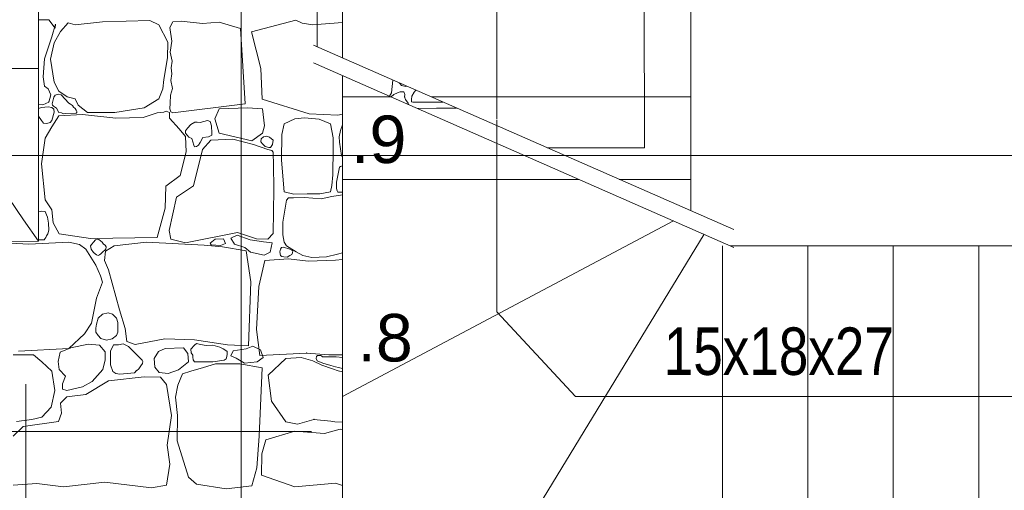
# Model space of a CAD drawing. Header units: millimetres. Extents: x -573548 to 674770, y -210017 to -47794.
# Tile 136 of 234: x 100697 to 103807, y -99539 to -98054. Entities that reach past the tile are written whole.
import ezdxf
from ezdxf.enums import TextEntityAlignment as Align

# ---------------------------------------------------------------- set-up
doc = ezdxf.new("R2010")
doc.units = ezdxf.units.MM
for name, color, linetype, lineweight in [('A.02 RZUT PIWNICY_is$0$0_Nr_pióra__12', 8, 'Continuous', 9), ('A.02 RZUT PIWNICY_is$0$_HATCH_Nr_pióra__18', 8, 'Continuous', 9), ('A.02 RZUT PIWNICY_is$0$podciagi_Nr_pióra__1', 8, 'Continuous', 9), ('A.02 RZUT PIWNICY_is$0$PRZERYWANA_Nr_pióra__8', 8, 'Continuous', 9), ('A.02 RZUT PIWNICY_is$0$SCHODY_Nr_pióra__1', 8, 'Continuous', 9), ('A.02 RZUT PIWNICY_is$0$strop_Nr_pióra__1', 8, 'Continuous', 9), ('A.02 RZUT PIWNICY_is$0$Structural - Bearing_Nr_pióra__21', 8, 'Continuous', 9), ('A.02 RZUT PIWNICY_is$0$Structural - Grid', 8, 'Continuous', 9), ('A.02 RZUT PIWNICY_is$0$Structural - Grid_Nr_pióra__17', 8, 'Continuous', 9)]:
    doc.layers.add(name, color=color, linetype=linetype, lineweight=lineweight)
doc.styles.add('A.02 RZUT PIWNICY_is$0$STYL_AUTOMATYCZNY_1', font='arial.ttf')
doc.styles.add('A.02 RZUT PIWNICY_is$0$STYL_AUTOMATYCZNY_4', font='arial.ttf', dxfattribs={"width": 0.8})

# ---------------------------------------------------------------- blocks, each defined once
blk = doc.blocks.new('*X48622')
at = {"layer": 'A.02 RZUT PIWNICY_is$0$_HATCH_Nr_pióra__18'}
for p, q in [((101359.4, -98054.8), (101327.3, -98054.3)), ((101379.6, -98080.8), (101359.4, -98054.8)), ((101368.9, -98107.7), (101380, -98067.6)), ((101380, -98067.6), (101379.6, -98080.8)), ((101420, -98063.9), (101396.1, -98091.2)), ((101442.3, -98070.1), (101420, -98063.9)), ((101529.4, -98060.6), (101442.3, -98070.1)), ((101678.9, -98056.9), (101529.4, -98060.6)), ((101706.5, -98070.1), (101678.9, -98056.9)), ((101751.5, -98061), (101741.5, -98078.5)), ((101777.5, -98058.4), (101751.5, -98061)), ((101844.8, -98065.6), (101777.5, -98058.4)), ((101897.7, -98061.4), (101844.8, -98065.6)), ((101965.2, -98081.6), (101897.7, -98061.4)), ((102000, -98092.1), (102139.9, -98055.6)), ((102139.9, -98055.6), (102160.1, -98065.1)), ((102160.1, -98065.1), (102193.4, -98070.1)), ((102193.4, -98070.1), (102287.3, -98062.6)), ((101396.1, -98091.2), (101376.3, -98127.1)), ((101735, -98124.6), (101706.5, -98070.1)), ((101741.5, -98078.5), (101748.2, -98121.9)), ((101979.6, -98319.4), (101965.2, -98081.6)), ((102029.5, -98207.8), (102000, -98092.1)), ((101346.2, -98177.8), (101368.9, -98107.7)), ((101376.3, -98127.1), (101365.1, -98178.7)), ((101733.8, -98174.1), (101735, -98124.6)), ((101748.2, -98121.9), (101742.7, -98156.1)), ((101742.7, -98156.1), (101749.4, -98185.3)), ((101341.2, -98234.4), (101346.2, -98177.8)), ((101365.1, -98178.7), (101376.7, -98250.9)), ((101723, -98243.1), (101733.8, -98174.1)), ((101749.4, -98185.3), (101746.1, -98205.5)), ((101746.1, -98205.5), (101748, -98225.3)), ((102033.3, -98304.5), (102029.5, -98207.8)), ((101345.7, -98263.3), (101341.2, -98234.4)), ((101376.7, -98250.9), (101390.7, -98279.8)), ((101719.7, -98272), (101723, -98243.1)), ((101748, -98225.3), (101744.4, -98246.1)), ((101744.4, -98246.1), (101750, -98271.4)), ((102446.3, -98244.5), (102442, -98284.3)), ((102465.9, -98253.1), (102465.9, -98253.2)), ((102465.9, -98253.2), (102469.3, -98256.7)), ((101357.3, -98272.4), (101345.7, -98263.3)), ((101366, -98291.4), (101357.3, -98272.4)), ((101390.7, -98279.8), (101417.6, -98297.5)), ((101706.5, -98304.2), (101719.7, -98272)), ((101750, -98271.4), (101744.2, -98292)), ((102442, -98284.3), (102435.8, -98295.8)), ((102460.7, -98285), (102448.9, -98290.3)), ((102469.4, -98281.2), (102460.7, -98285)), ((102469.3, -98256.7), (102473, -98261.7)), ((102480.4, -98281.5), (102469.4, -98281.2)), ((102473, -98261.7), (102477.7, -98262.6)), ((102477.7, -98262.6), (102486.9, -98264.3)), ((102483.9, -98289.6), (102480.4, -98281.5)), ((102486.9, -98264.3), (102489.6, -98263.5)), ((102513.9, -98282.3), (102506.4, -98294.8)), ((102518.9, -98276.4), (102513.9, -98282.3)), ((101340, -98322.7), (101359.4, -98314.1)), ((101359.4, -98314.1), (101366, -98291.4)), ((101375.6, -98298.4), (101370.4, -98319)), ((101379.3, -98292.2), (101375.6, -98298.4)), ((101389.4, -98288.6), (101379.3, -98292.2)), ((101398.1, -98291.3), (101389.4, -98288.6)), ((101422.4, -98316.9), (101398.1, -98291.3)), ((101417.6, -98297.5), (101442.3, -98304.2)), ((101427.5, -98320.7), (101422.4, -98316.9)), ((101442.3, -98304.2), (101451.8, -98323.6)), ((101660.3, -98332.6), (101706.5, -98304.2)), ((101744.2, -98292), (101742.4, -98317.3)), ((102181.6, -98351.1), (102033.3, -98304.5)), ((102441.1, -98297.5), (102441, -98298.1)), ((102448.9, -98290.3), (102441.1, -98297.5)), ((102483.3, -98297.5), (102483.9, -98289.6)), ((102486.2, -98305.8), (102483.3, -98297.5)), ((102494.9, -98317.4), (102486.2, -98305.8)), ((102505.5, -98305.3), (102505.4, -98313.4)), ((102505.4, -98313.4), (102509.7, -98314.1)), ((102506.4, -98294.8), (102505.5, -98305.3)), ((102509.7, -98314.1), (102604.5, -98313.9)), ((101327.3, -98321.4), (101340, -98322.7)), ((101335.8, -98331), (101327.3, -98334.4)), ((101327.3, -98334.4), (101327.3, -98334.4)), ((101356.8, -98328.8), (101335.8, -98331)), ((101369.3, -98331), (101356.8, -98328.8)), ((101375.3, -98336.6), (101369.3, -98331)), ((101369.3, -98372.3), (101376.8, -98345.6)), ((101370.4, -98319), (101370.7, -98324)), ((101370.7, -98324), (101373.9, -98326.9)), ((101373.9, -98326.9), (101384, -98333.1)), ((101376.8, -98345.6), (101375.3, -98336.6)), ((101384, -98333.1), (101390.5, -98346.4)), ((101390.5, -98346.4), (101399.8, -98348.4)), ((101434.7, -98325.2), (101427.5, -98320.7)), ((101437.2, -98329.8), (101434.7, -98325.2)), ((101442.4, -98334.2), (101437.2, -98329.8)), ((101446.1, -98339.6), (101442.4, -98334.2)), ((101445.9, -98349.2), (101448.3, -98347.2)), ((101448.2, -98344), (101446.1, -98339.6)), ((101448.3, -98347.2), (101448.2, -98344)), ((101451.8, -98323.6), (101481.1, -98346.3)), ((101481.1, -98346.3), (101567.8, -98347.1)), ((101567.8, -98347.1), (101660.3, -98332.6)), ((101701.2, -98347.5), (101657.8, -98362.4)), ((101722.9, -98346.1), (101701.2, -98347.5)), ((101730.3, -98342.2), (101722.9, -98346.1)), ((101740.9, -98346.8), (101730.3, -98342.2)), ((101740.4, -98365.2), (101740.9, -98346.8)), ((101742.4, -98317.3), (101741.5, -98335)), ((101741.5, -98335), (101744.4, -98344.3)), ((101744.4, -98344.3), (101751.5, -98347.9)), ((101751.5, -98347.9), (101979.6, -98319.4)), ((101897.7, -98335), (101883.3, -98366.6)), ((101986.6, -98331.6), (101897.7, -98335)), ((102033.9, -98335), (101986.6, -98331.6)), ((102040.6, -98388.7), (102033.9, -98335)), ((102496.1, -98322.2), (102494.9, -98317.4)), ((102584.4, -98333.1), (102524.4, -98334.6)), ((102647.7, -98332.8), (102584.4, -98333.1)), ((101327.3, -98357.9), (101335.8, -98372.3)), ((101335.8, -98372.3), (101342.6, -98380)), ((101353.4, -98381.1), (101363.5, -98377.9)), ((101363.5, -98377.9), (101369.3, -98372.3)), ((101390.7, -98357.4), (101369.3, -98391.7)), ((101465.9, -98353.3), (101390.7, -98357.4)), ((101399.8, -98348.4), (101405.4, -98350.6)), ((101405.4, -98350.6), (101413.6, -98350.1)), ((101413.6, -98350.1), (101445.9, -98349.2)), ((101570.7, -98365.2), (101465.9, -98353.3)), ((101657.8, -98362.4), (101570.7, -98365.2)), ((101770.9, -98397.9), (101740.4, -98365.2)), ((101820.6, -98377.3), (101808.5, -98385)), ((101828.4, -98377.2), (101820.6, -98377.3)), ((101837.8, -98378), (101828.4, -98377.2)), ((101860.2, -98372.3), (101837.8, -98378)), ((101869.5, -98375.4), (101860.2, -98372.3)), ((101873.2, -98389.3), (101869.5, -98375.4)), ((101883.3, -98366.6), (101897.7, -98411.7)), ((102136.7, -98366.7), (102102.8, -98382.6)), ((102167.1, -98363.2), (102136.7, -98366.7)), ((102213.4, -98367.7), (102167.1, -98363.2)), ((102272, -98355.6), (102181.6, -98351.1)), ((102249, -98382.6), (102213.4, -98367.7)), ((102287.3, -98352), (102272, -98355.6)), ((101342.6, -98380), (101353.4, -98381.1)), ((101369.3, -98391.7), (101347.8, -98428)), ((101791.6, -98423), (101770.9, -98397.9)), ((101797.3, -98396.1), (101791.5, -98404.8)), ((101791.5, -98404.8), (101791.6, -98411.7)), ((101808.5, -98385), (101797.3, -98396.1)), ((101874.7, -98412), (101873.2, -98389.3)), ((102033.9, -98411.7), (102040.6, -98388.7)), ((102102.8, -98382.6), (102095.6, -98416.1)), ((102257.7, -98427.1), (102249, -98382.6)), ((102280.3, -98403.2), (102276.8, -98423.3)), ((102287.3, -98386.1), (102280.3, -98403.2)), ((101347.8, -98428), (101335.8, -98509.3)), ((101791.6, -98411.7), (101801.4, -98424.4)), ((101793.2, -98471.3), (101791.6, -98423)), ((101801.4, -98424.4), (101811.4, -98429.4)), ((101811.4, -98429.4), (101817.6, -98449.9)), ((101838, -98441.7), (101846.1, -98426.2)), ((101871.6, -98433.8), (101845.2, -98463.5)), ((101846.1, -98426.2), (101863.8, -98423.2)), ((101863.8, -98423.2), (101874.3, -98418.8)), ((101940.2, -98431.3), (101871.6, -98433.8)), ((101874.3, -98418.8), (101874.7, -98412)), ((101897.7, -98411.7), (102000.8, -98436.2)), ((102006.2, -98448.2), (101940.2, -98431.3)), ((102000.8, -98436.2), (102033.9, -98411.7)), ((102028.7, -98439.6), (102030.4, -98429.9)), ((102033.9, -98445.9), (102028.7, -98439.6)), ((102030.4, -98429.9), (102037.7, -98423.2)), ((102037.7, -98423.2), (102047.7, -98422)), ((102047.7, -98422), (102056.9, -98425.2)), ((102056.9, -98425.2), (102068, -98433.7)), ((102068, -98433.7), (102066.1, -98448)), ((102095.6, -98416.1), (102094, -98497)), ((102257.4, -98460.1), (102257.7, -98427.1)), ((102276.8, -98423.3), (102277.1, -98440.2)), ((102277.1, -98440.2), (102283.9, -98482.2)), ((101774.6, -98545.2), (101793.2, -98471.3)), ((101845.2, -98463.5), (101816.3, -98578.3)), ((101817.6, -98449.9), (101819.8, -98455.4)), ((101819.8, -98455.4), (101826.4, -98454.5)), ((101826.4, -98454.5), (101832.1, -98450)), ((101832.1, -98450), (101838, -98441.7)), ((102050.8, -98463.5), (102006.2, -98448.2)), ((102043, -98453.7), (102033.9, -98445.9)), ((102054.2, -98457.7), (102043, -98453.7)), ((102064.2, -98467.2), (102050.8, -98463.5)), ((102059.2, -98457.1), (102054.2, -98457.7)), ((102061.8, -98454.2), (102059.2, -98457.1)), ((102066.1, -98448), (102061.8, -98454.2)), ((102068.4, -98472.3), (102064.2, -98467.2)), ((102068.6, -98476.3), (102068.4, -98472.3)), ((102256.2, -98543.8), (102257.4, -98460.1)), ((102069, -98510.1), (102068.6, -98476.3)), ((102094, -98497), (102102.8, -98597.3)), ((102283.9, -98482.2), (102287.3, -98486.8)), ((101335.8, -98509.3), (101347.4, -98622)), ((102070.6, -98589.8), (102069, -98510.1)), ((102277.1, -98519.2), (102268.3, -98566.5)), ((102280.3, -98517.1), (102277.1, -98519.2)), ((102287.3, -98515.2), (102280.3, -98517.1)), ((101728.8, -98579.1), (101774.6, -98545.2)), ((102253.7, -98577.2), (102256.2, -98543.8)), ((101727.2, -98648.8), (101728.8, -98579.1)), ((101816.3, -98578.3), (101762.7, -98614.2)), ((102068.1, -98728.9), (102070.6, -98589.8)), ((102249, -98597.3), (102253.7, -98577.2)), ((102268.3, -98566.5), (102268, -98586.8)), ((102268, -98586.8), (102270.6, -98593.8)), ((102270.6, -98593.8), (102272.2, -98597.8)), ((101347.4, -98622), (101368.9, -98653.8)), ((101762.7, -98614.2), (101739.1, -98719.4)), ((102110.6, -98623.5), (102098.6, -98693.2)), ((102102.8, -98597.3), (102133.2, -98604.1)), ((102116.9, -98616.5), (102110.6, -98623.5)), ((102131.9, -98616), (102116.9, -98616.5)), ((102166.7, -98615.5), (102131.9, -98616)), ((102133.2, -98604.1), (102175.6, -98603.6)), ((102219.7, -98618.8), (102166.7, -98615.5)), ((102175.6, -98603.6), (102215.8, -98603.4)), ((102215.8, -98603.4), (102249, -98597.3)), ((102253, -98611.5), (102219.7, -98618.8)), ((102286.9, -98606.7), (102253, -98611.5)), ((102272.2, -98597.8), (102277.1, -98598.7)), ((102277.1, -98598.7), (102287.3, -98598.7)), ((102287.3, -98606.7), (102286.9, -98606.7)), ((101337.8, -98658.3), (101327.3, -98660.7)), ((101348.1, -98659.7), (101337.8, -98658.3)), ((101368.9, -98653.8), (101373, -98695.5)), ((101701.2, -98741.3), (101727.2, -98648.8)), ((101352.3, -98669.9), (101348.1, -98659.7)), ((101355.3, -98677.6), (101352.3, -98669.9)), ((101358.8, -98696.4), (101355.3, -98677.6)), ((101356, -98729.6), (101359.8, -98718.6)), ((101359.8, -98718.6), (101358.8, -98696.4)), ((101373, -98695.5), (101392.4, -98729.3)), ((101739.1, -98719.4), (101745.3, -98746.3)), ((102098.6, -98693.2), (102099.1, -98732.9)), ((101327.3, -98749.1), (101330.8, -98749.1)), ((101330.8, -98749.1), (101344.5, -98748.8)), ((101344.5, -98748.8), (101347.3, -98745.4)), ((101347.3, -98745.4), (101350.3, -98741.4)), ((101350.3, -98741.4), (101352.3, -98735.9)), ((101352.3, -98735.9), (101356, -98729.6)), ((101392.4, -98729.3), (101491, -98744.6)), ((101491, -98744.6), (101701.2, -98741.3)), ((101506.5, -98749.1), (101501, -98756.2)), ((101511.8, -98746.8), (101506.5, -98749.1)), ((101517.1, -98747.9), (101511.8, -98746.8)), ((101527.8, -98756.2), (101517.1, -98747.9)), ((101745.3, -98746.3), (101790.7, -98758.6)), ((101790.7, -98758.6), (101955.9, -98725.6)), ((101869.5, -98759), (101884.7, -98746.8)), ((101884.7, -98746.8), (101911.2, -98745.8)), ((101911.2, -98745.8), (101918, -98760.5)), ((101954.3, -98733.5), (101934.2, -98743.8)), ((101934.2, -98743.8), (101946, -98762.5)), ((101995.6, -98749.2), (101954.3, -98733.5)), ((101955.9, -98725.6), (102015.3, -98745.4)), ((102037.8, -98755.1), (101995.6, -98749.2)), ((102015.3, -98745.4), (102050.8, -98746.3)), ((102050.8, -98746.3), (102068.1, -98728.9)), ((102099.1, -98732.9), (102102.4, -98756.1)), ((101296.6, -98762.4), (101184.3, -98756.2)), ((101422.4, -98756.2), (101296.6, -98762.4)), ((101456.8, -98763.6), (101422.4, -98756.2)), ((101475.8, -98778.5), (101456.8, -98763.6)), ((101508.4, -98828.4), (101475.8, -98778.5)), ((101495, -98762.3), (101491.5, -98767.7)), ((101491.5, -98767.7), (101493.3, -98778.1)), ((101493.3, -98778.1), (101501, -98789.2)), ((101501, -98756.2), (101495, -98762.3)), ((101532.4, -98762.7), (101527.8, -98756.2)), ((101527.8, -98789.2), (101539.6, -98777.7)), ((101537.3, -98765.2), (101532.4, -98762.7)), ((101540.4, -98770.5), (101537.3, -98765.2)), ((101566.2, -98768.1), (101538.5, -98784.7)), ((101539.6, -98777.7), (101540.4, -98770.5)), ((101668.1, -98756.2), (101566.2, -98768.1)), ((101850.2, -98765.2), (101668.1, -98756.2)), ((101908.4, -98770.6), (101850.2, -98765.2)), ((101871.9, -98764.4), (101869.5, -98759)), ((101901.9, -98766.9), (101871.9, -98764.4)), ((101918, -98760.5), (101901.9, -98766.9)), ((101983, -98783.8), (101908.4, -98770.6)), ((101946, -98762.5), (101978.9, -98773.3)), ((101978.9, -98773.3), (101996.1, -98788)), ((102065.2, -98758), (102037.8, -98755.1)), ((102058.9, -98788), (102065.2, -98758)), ((102091.5, -98777.8), (102088.7, -98787)), ((102094.3, -98772.8), (102091.5, -98777.8)), ((102101, -98771.7), (102094.3, -98772.8)), ((102120.5, -98777.8), (102101, -98771.7)), ((102102.4, -98756.1), (102110.6, -98767.6)), ((102110.6, -98767.6), (102141.2, -98786.9)), ((102129.9, -98783.9), (102120.5, -98777.8)), ((101501, -98789.2), (101510.3, -98796.5)), ((101510.3, -98796.5), (101515, -98797.9)), ((101515, -98797.9), (101519.9, -98796.5)), ((101519.9, -98796.5), (101523.3, -98792.9)), ((101523.3, -98792.9), (101527.8, -98789.2)), ((101538.5, -98784.7), (101535.6, -98814)), ((101535.6, -98814), (101547.4, -98843.2)), ((101998, -98880.8), (101983, -98783.8)), ((101996.1, -98788), (102039.2, -98796.8)), ((102041.8, -98813.5), (102022.4, -98896.4)), ((102039.2, -98796.8), (102058.9, -98788)), ((102116.5, -98808.9), (102041.8, -98813.5)), ((102088.7, -98787), (102091.5, -98798)), ((102091.5, -98798), (102095.5, -98801)), ((102095.5, -98801), (102102.2, -98802.5)), ((102102.2, -98802.5), (102112.1, -98803)), ((102112.1, -98803), (102120.5, -98798)), ((102178.7, -98815.9), (102116.5, -98808.9)), ((102120.5, -98798), (102126.6, -98794.5)), ((102126.6, -98794.5), (102129.4, -98790)), ((102129.4, -98790), (102129.9, -98783.9)), ((102141.2, -98786.9), (102161.6, -98798)), ((102161.6, -98798), (102190.1, -98804.7)), ((102264.6, -98813.1), (102178.7, -98815.9)), ((102190.1, -98804.7), (102236.6, -98802.1)), ((102236.6, -98802.1), (102271.5, -98793.5)), ((102287.3, -98811.1), (102264.6, -98813.1)), ((102271.5, -98793.5), (102287.3, -98790.1)), ((101522.8, -98862.3), (101508.4, -98828.4)), ((101547.4, -98843.2), (101583.1, -98969.6)), ((101528.6, -98882.1), (101522.8, -98862.3)), ((101509.6, -98932.8), (101528.6, -98882.1)), ((101990.1, -99083.5), (101998, -98880.8)), ((102022.4, -98896.4), (102015.9, -99032.1)), ((101493.9, -99012.1), (101509.6, -98932.8)), ((101583.1, -98969.6), (101600.4, -99029)), ((101514.8, -98995.7), (101510.1, -99015.2)), ((101529.4, -98983.8), (101514.8, -98995.7)), ((101546.4, -98978.9), (101529.4, -98983.8)), ((101560.2, -98983), (101546.4, -98978.9)), ((101573.5, -98995.7), (101560.2, -98983)), ((101577.3, -99010), (101573.5, -98995.7)), ((101471.6, -99045.5), (101493.9, -99012.1)), ((101508.2, -99027.3), (101508, -99039.7)), ((101510.1, -99015.2), (101508.2, -99027.3)), ((101577.8, -99025.7), (101577.3, -99010)), ((101577.9, -99040.6), (101577.8, -99025.7)), ((101600.4, -99029), (101606.2, -99069.9)), ((102015.9, -99032.1), (102025.9, -99113.8)), ((101422.4, -99091.8), (101471.6, -99045.5)), ((101508, -99039.7), (101514.8, -99050.9)), ((101514.8, -99050.9), (101523.5, -99060.3)), ((101523.5, -99060.3), (101542.1, -99064.9)), ((101542.1, -99064.9), (101559.8, -99061.5)), ((101559.8, -99061.5), (101573.5, -99050.9)), ((101573.5, -99050.9), (101577.9, -99040.6)), ((101632.2, -99078.6), (101726.3, -99061.2)), ((101726.3, -99061.2), (101820, -99064.5)), ((101263.2, -99100), (101422.4, -99091.8)), ((101429.1, -99089.7), (101394.9, -99103.3)), ((101484, -99078.2), (101429.1, -99089.7)), ((101519.1, -99081), (101484, -99078.2)), ((101537.7, -99102.5), (101519.1, -99081)), ((101563.7, -99079.8), (101554.4, -99100.4)), ((101579.9, -99080.4), (101563.7, -99079.8)), ((101594.3, -99076.7), (101579.9, -99080.4)), ((101611.6, -99085.2), (101594.3, -99076.7)), ((101606.2, -99069.9), (101632.2, -99078.6)), ((101654.5, -99128.1), (101611.6, -99085.2)), ((101727.2, -99092.2), (101705.7, -99101.3)), ((101785, -99089.7), (101727.2, -99092.2)), ((101798.6, -99107.5), (101785, -99089.7)), ((101820, -99081.5), (101808.5, -99093.4)), ((101808.5, -99093.4), (101809.5, -99105.2)), ((101820, -99064.5), (101923.7, -99080.2)), ((101826, -99075.8), (101820, -99081.5)), ((101839, -99078.9), (101826, -99075.8)), ((101856.8, -99081.8), (101839, -99078.9)), ((101877, -99081.5), (101856.8, -99081.8)), ((101899.9, -99087.5), (101877, -99081.5)), ((101909.7, -99092.9), (101899.9, -99087.5)), ((101919, -99097.5), (101909.7, -99092.9)), ((101923.7, -99080.2), (101990.1, -99083.5)), ((101942.1, -99099), (101982.4, -99092.9)), ((101982.4, -99092.9), (102004.1, -99083.9)), ((102004.1, -99083.9), (102028.2, -99096)), ((101311.5, -99111.6), (101247.1, -99111.2)), ((101337.1, -99133.9), (101311.5, -99111.6)), ((101394.9, -99103.3), (101388.6, -99133.2)), ((101537.3, -99127.3), (101537.7, -99102.5)), ((101554.4, -99100.4), (101553.8, -99143)), ((101705.7, -99101.3), (101691.9, -99123.6)), ((101691.9, -99123.6), (101694.6, -99150.4)), ((101800.9, -99133.4), (101798.6, -99107.5)), ((101809.5, -99105.2), (101814.3, -99112.2)), ((101814.3, -99112.2), (101814.1, -99119.5)), ((101814.1, -99119.5), (101815, -99127.9)), ((101913.3, -99129), (101919.8, -99124.6)), ((101922.5, -99101.4), (101919, -99097.5)), ((101919.8, -99124.6), (101921.7, -99116.5)), ((101921.7, -99116.5), (101922.6, -99109.9)), ((101922.6, -99109.9), (101922.5, -99101.4)), ((101934.3, -99115.2), (101942.1, -99099)), ((101951.7, -99122.4), (101934.3, -99115.2)), ((101977, -99138.1), (101951.7, -99122.4)), ((102036, -99120.6), (102017.3, -99133.3)), ((102025.9, -99113.8), (102173.7, -99106.3)), ((102028.2, -99096), (102036, -99120.6)), ((102108.2, -99122.9), (102052.7, -99175.7)), ((102156.8, -99120.3), (102108.2, -99122.9)), ((102193.1, -99130.1), (102156.8, -99120.3)), ((102173.7, -99106.3), (102244, -99111.6)), ((102205.4, -99117.2), (102204.3, -99123.7)), ((102204.3, -99123.7), (102207.1, -99130.1)), ((102208.3, -99113.8), (102205.4, -99117.2)), ((102214.3, -99113.3), (102208.3, -99113.8)), ((102218.6, -99114.1), (102214.3, -99113.3)), ((102221.9, -99115.6), (102218.6, -99114.1)), ((102223.6, -99117.6), (102221.9, -99115.6)), ((102234.4, -99118.5), (102223.6, -99117.6)), ((102267.6, -99118.3), (102234.4, -99118.5)), ((102244, -99111.6), (102287.3, -99111.6)), ((102287.3, -99120.2), (102267.6, -99118.3)), ((101369.3, -99162.8), (101337.1, -99133.9)), ((101388.6, -99133.2), (101392, -99158.2)), ((101530.1, -99157.9), (101537.3, -99127.3)), ((101553.8, -99143), (101561.3, -99163.8)), ((101636.4, -99161.9), (101643.4, -99155.7)), ((101643.4, -99155.7), (101650.3, -99146.5)), ((101650.3, -99146.5), (101655.1, -99139.5)), ((101656.1, -99132.4), (101654.5, -99128.1)), ((101655.1, -99139.5), (101656.1, -99132.4)), ((101694.6, -99150.4), (101707.8, -99167.3)), ((101768.9, -99159.1), (101800.9, -99133.4)), ((101847.7, -99152), (101807.7, -99163.6)), ((101815, -99127.9), (101820, -99133.5)), ((101820, -99133.5), (101877, -99133.5)), ((101885.7, -99140.5), (101847.7, -99152)), ((101877, -99133.5), (101913.3, -99129)), ((101924.1, -99140.5), (101885.7, -99140.5)), ((101962.5, -99140.5), (101924.1, -99140.5)), ((102033.4, -99152.2), (101962.5, -99140.5)), ((102017.3, -99133.3), (101977, -99138.1)), ((102024, -99368.3), (102033.4, -99152.2)), ((102221.7, -99144.8), (102193.1, -99130.1)), ((102207.1, -99130.1), (102225.1, -99137.5)), ((102255, -99156.2), (102221.7, -99144.8)), ((102225.1, -99137.5), (102250.1, -99145.6)), ((102250.1, -99145.6), (102265.2, -99149.7)), ((102273.3, -99161.8), (102255, -99156.2)), ((102265.2, -99149.7), (102274.7, -99151.3)), ((102274.7, -99151.3), (102282.4, -99153.9)), ((102282.4, -99153.9), (102287.3, -99154.3)), ((101377.9, -99224.3), (101369.3, -99162.8)), ((101392, -99158.2), (101412.6, -99178.5)), ((101412.6, -99178.5), (101402.3, -99202.8)), ((101496, -99195.8), (101530.1, -99157.9)), ((101660.7, -99180.9), (101548.4, -99193.3)), ((101561.3, -99163.8), (101570.9, -99170.8)), ((101570.9, -99170.8), (101583.9, -99173.1)), ((101583.9, -99173.1), (101630.2, -99168.7)), ((101630.2, -99168.7), (101636.5, -99161.6)), ((101712.3, -99181.8), (101660.7, -99180.9)), ((101707.8, -99167.3), (101736.2, -99170.2)), ((101731.3, -99204.8), (101712.3, -99181.8)), ((101736.2, -99170.2), (101768.9, -99159.1)), ((101782, -99171.3), (101766.9, -99207.2)), ((101807.7, -99163.6), (101782, -99171.3)), ((102052.7, -99175.7), (102062.5, -99257.5)), ((102287.3, -99165.5), (102273.3, -99161.8)), ((101402.3, -99202.8), (101402.7, -99220.2)), ((101415.9, -99223.9), (101466.3, -99212.7)), ((101466.3, -99212.7), (101496, -99195.8)), ((101548.4, -99193.3), (101476.2, -99237.1)), ((101747.4, -99303.1), (101731.3, -99204.8)), ((101766.9, -99207.2), (101759.4, -99244.8)), ((101366.8, -99276.7), (101377.9, -99224.3)), ((101415.9, -99244.1), (101396.5, -99263.9)), ((101402.7, -99220.2), (101415.9, -99223.9)), ((101476.2, -99237.1), (101415.9, -99244.1)), ((101759.4, -99244.8), (101765.9, -99302.9)), ((101337.1, -99308.9), (101366.8, -99276.7)), ((101396.5, -99263.9), (101399.4, -99296.1)), ((102062.5, -99257.5), (102108.2, -99322.9)), ((101306.1, -99315.9), (101337.1, -99308.9)), ((101399.4, -99296.1), (101389.9, -99322.1)), ((101732.9, -99397.2), (101747.4, -99303.1)), ((101765.9, -99302.9), (101764.3, -99383.6)), ((101278.5, -99337.4), (101247.1, -99367.9)), ((101257, -99321.7), (101306.1, -99315.9)), ((101389.9, -99322.1), (101278.5, -99337.4)), ((102108.2, -99322.9), (102145.2, -99330)), ((102145.2, -99330), (102196.7, -99315.3)), ((102196.7, -99315.3), (102249.9, -99321.1)), ((102249.9, -99321.1), (102263.2, -99323.6)), ((102263.2, -99323.6), (102287.3, -99324)), ((102016.2, -99468.5), (102024, -99368.3)), ((102136.9, -99352.2), (102044.4, -99379.9)), ((102230.3, -99360.1), (102136.9, -99352.2)), ((102279.4, -99346.5), (102230.3, -99360.1)), ((102287.3, -99347), (102279.4, -99346.5)), ((101741.6, -99456.3), (101732.9, -99397.2)), ((101764.3, -99383.6), (101800.2, -99498)), ((102044.4, -99379.9), (102031.9, -99424)), ((102031.9, -99424), (102031.1, -99491.2)), ((101731.3, -99522.7), (101741.6, -99456.3)), ((101800.2, -99498), (101825.8, -99519.4)), ((102000.6, -99525.3), (102016.2, -99468.5)), ((102031.1, -99491.2), (102136.9, -99528.1)), ((101247.1, -99522.7), (101321, -99517.4)), ((101321, -99517.4), (101406, -99528.1)), ((101406, -99528.1), (101536.5, -99513.2)), ((101536.5, -99513.2), (101684.2, -99531)), ((101684.2, -99531), (101731.3, -99522.7)), ((101825.8, -99519.4), (101919.1, -99535.1)), ((101919.1, -99535.1), (102000.6, -99525.3)), ((102136.9, -99528.1), (102265.3, -99517)), ((102265.3, -99517), (102287.3, -99524))]:
    blk.add_line(p, q, dxfattribs=at)
for p in [(101359.4, -98314.1), (102483.3, -98297.5), (102064.2, -98467.2), (101527.8, -98789.2), (102173.7, -99106.3), (102196.7, -99315.3)]:
    blk.add_point(p, dxfattribs=at)
blk = doc.blocks.new('A.02 RZUT PIWNICY_is$0$Wypełnienie_14_1')
at = {"layer": 'A.02 RZUT PIWNICY_is$0$_HATCH_Nr_pióra__18'}
blk.add_blockref('*X48622', (0, 0), dxfattribs=at)
blk = doc.blocks.new('A.02 RZUT PIWNICY_is$0$Standardowy znacznik osi')
at = {"layer": 'A.02 RZUT PIWNICY_is$0$Structural - Grid_Nr_pióra__17'}
blk.add_line((1000, 0), (17855.4, 0), dxfattribs=at)
at = {"layer": 'A.02 RZUT PIWNICY_is$0$Structural - Grid_Nr_pióra__17', "style": 'A.02 RZUT PIWNICY_is$0$STYL_AUTOMATYCZNY_1'}
for tag, p in [('AC_MarkerText_1_0', (5, -80)), ('AC_MarkerText_1_1', (19360.4, -80))]:
    blk.add_attdef(tag, text='', height=350, rotation=270, dxfattribs=at).set_placement(p, align=Align.TOP_CENTER)
blk = doc.blocks.new('A.02 RZUT PIWNICY_is$0$Standardowy znacznik osi_4')
at = {"layer": 'A.02 RZUT PIWNICY_is$0$Structural - Grid_Nr_pióra__17'}
blk.add_line((1000, 0), (42868.7, 0), dxfattribs=at)
at = {"layer": 'A.02 RZUT PIWNICY_is$0$Structural - Grid_Nr_pióra__17', "style": 'A.02 RZUT PIWNICY_is$0$STYL_AUTOMATYCZNY_1'}
for tag, p in [('AC_MarkerText_1_0', (-250, -335)), ('AC_MarkerText_1_1', (44118.7, -335))]:
    blk.add_attdef(tag, text='', height=350, rotation=180, dxfattribs=at).set_placement(p, align=Align.TOP_CENTER)
blk = doc.blocks.new('A.02 RZUT PIWNICY_is')
at = {"layer": 'A.02 RZUT PIWNICY_is$0$0_Nr_pióra__12'}
for p, q in [((101287, -100330.7), (101287, -99203.9)), ((101143.4, -99353.9), (102188.9, -99353.9))]:
    blk.add_line(p, q, dxfattribs=at)
at = {"layer": 'A.02 RZUT PIWNICY_is$0$podciagi_Nr_pióra__1'}
blk.add_line((101327.3, -98208.2), (100287.3, -98208.2), dxfattribs=at)
at = {"layer": 'A.02 RZUT PIWNICY_is$0$PRZERYWANA_Nr_pióra__8'}
for p, q in [((103387.3, -98297.8), (102567.8, -98297.8)), ((103161.3, -98557.8), (103387.3, -98557.8))]:
    blk.add_line(p, q, dxfattribs=at)
blk.add_lwpolyline([(102642.9, -97099.1), (102774.5, -96957.8), (102774.5, -98367.8)], dxfattribs=at)
at = {"layer": 'A.02 RZUT PIWNICY_is$0$SCHODY_Nr_pióra__1'}
for p, q in [((102195.2, -98134.5), (103523.7, -98716.6)), ((102195.2, -98190.4), (103523.7, -98772.4)), ((102440.4, -98297.8), (102287.3, -98297.8)), ((103033.8, -98557.8), (102287.3, -98557.8)), ((103333.1, -98688.9), (102287.3, -99243.4)), ((102797, -99767.8), (103429.1, -98731)), ((103487, -99767.8), (103487, -98767.8)), ((103757, -99767.8), (103757, -98767.8)), ((104027, -99767.8), (104027, -98767.8)), ((104297, -99767.8), (104297, -98767.8))]:
    blk.add_line(p, q, dxfattribs=at)
blk.add_lwpolyline([(104988.4, -99242.8), (103022.8, -99242.8), (102774.5, -98976.4), (102774.5, -98618.9), (102774.5, -98371.4)], dxfattribs=at)
at = {"layer": 'A.02 RZUT PIWNICY_is$0$strop_Nr_pióra__1'}
for p, q in [((102207.3, -98139.8), (102207.3, -96508.9)), ((103387.3, -98656.8), (103387.3, -96508.9))]:
    blk.add_line(p, q, dxfattribs=at)
blk.add_arc((104633, -96355.7), 4083.6, 144.0481, 215.9519, dxfattribs=at)
at = {"layer": 'A.02 RZUT PIWNICY_is$0$Structural - Bearing_Nr_pióra__21'}
for p, q in [((101327.3, -98753.2), (101327.3, -96400.4)), ((102287.3, -98174.9), (102287.3, -96508.9)), ((103240.6, -98457.9), (103237.3, -96508.9)), ((102287.3, -99767.8), (102287.3, -98230.7)), ((102933.2, -98457.9), (103240.6, -98457.9)), ((101327.3, -98753.2), (98926.6, -98793)), ((104417.3, -98767.8), (103513.1, -98767.8)), ((103559, -98767.8), (103541, -98767.8))]:
    blk.add_line(p, q, dxfattribs=at)
at = {"layer": 'A.02 RZUT PIWNICY_is$0$_HATCH_Nr_pióra__18'}
blk.add_blockref('A.02 RZUT PIWNICY_is$0$Wypełnienie_14_1', (0, 0), dxfattribs=at)
at = {"layer": 'A.02 RZUT PIWNICY_is$0$Structural - Grid', "zscale": 1000}
for name, p, rotation in [('A.02 RZUT PIWNICY_is$0$Standardowy znacznik osi', (101967.3, -108395.1), 90), ('A.02 RZUT PIWNICY_is$0$Standardowy znacznik osi_4', (121683.4, -98482.5), 180)]:
    blk.add_blockref(name, p, dxfattribs=dict(at, rotation=rotation))
at = {"layer": 'A.02 RZUT PIWNICY_is$0$SCHODY_Nr_pióra__1', "char_height": 150, "attachment_point": 5}
for s, insert, style in [('\\A1;{\\pqc;\\fArial|b0|i0|c238|p0;\\W1.000000;.9}', (102401.5, -98432.5), 'A.02 RZUT PIWNICY_is$0$STYL_AUTOMATYCZNY_1'), ('\\A1;{\\pqc;\\fArial|b0|i0|c238|p0;\\W1.000000;.8}', (102421.7, -99058.7), 'A.02 RZUT PIWNICY_is$0$STYL_AUTOMATYCZNY_1'), ('\\A1;{\\pqc;\\fArial|b0|i0|c238|p0;\\W0.800000;15x18x27}', (103665.4, -99101.3), 'A.02 RZUT PIWNICY_is$0$STYL_AUTOMATYCZNY_4')]:
    blk.add_mtext(s, dxfattribs=dict(at, insert=insert, style=style))

msp = doc.modelspace()

# ---------------------------------------------------------------- block references
at = {"ltscale": 10}
msp.add_blockref('A.02 RZUT PIWNICY_is', (-570.2, 0), dxfattribs=at)

doc.saveas('drawing.dxf')
